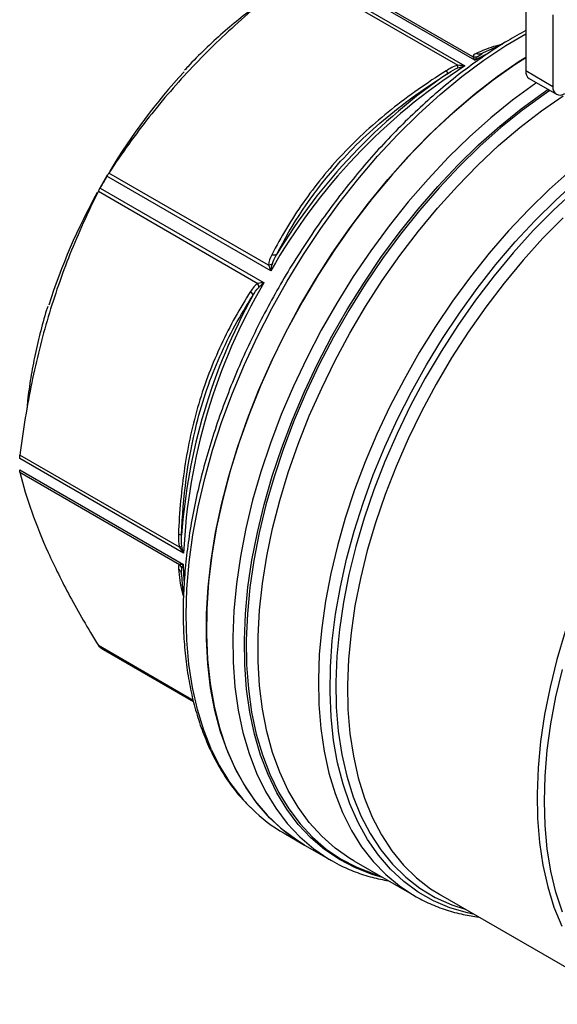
# Model space of a CAD drawing. Header units: inches. Extents: x 0.7 to 32.2, y 0.7 to 24.8.
# Tile 8 of 11: x 23.9 to 25.8, y 19 to 22.5. Entities that reach past the tile are written whole.
import ezdxf

# ---------------------------------------------------------------- set-up
doc = ezdxf.new("R2010")
doc.units = ezdxf.units.IN
doc.header["$LTSCALE"] = 3
doc.header["$MEASUREMENT"] = 0

msp = doc.modelspace()

# ---------------------------------------------------------------- linework, layer by layer
for p, q in [((25.523, 22.3425), (24.9372, 22.6807)), ((25.5157, 22.3551), (24.9454, 22.6844)), ((24.8922, 22.6537), (25.4626, 22.3244)), ((24.9024, 22.6606), (25.4882, 22.3224)), ((25.7052, 22.5615), (25.7052, 22.3043)), ((25.8026, 22.5052), (25.8026, 22.248)), ((25.6194, 22.3994), (25.551, 22.3673)), ((25.523, 22.3425), (25.562, 22.3634)), ((25.5318, 22.3547), (25.5484, 22.3656)), ((25.5471, 22.3654), (25.5448, 22.365)), ((25.5484, 22.3656), (25.551, 22.3673)), ((25.8026, 22.248), (25.7052, 22.3043)), ((25.7174, 22.2772), (25.8148, 22.221)), ((24.7946, 21.5903), (24.2088, 21.9284)), ((24.786, 21.6102), (24.2156, 21.9395)), ((24.178, 21.8743), (24.7484, 21.5451)), ((24.1841, 21.8858), (24.77, 21.5476)), ((24.4827, 20.5808), (23.8969, 20.919)), ((24.4681, 20.602), (23.8978, 20.9312)), ((23.8969, 20.8787), (24.4827, 20.5406)), ((23.8978, 20.8698), (24.4681, 20.5406)), ((24.4753, 20.5071), (24.4765, 20.5269)), ((24.4849, 20.4818), (24.4827, 20.5406)), ((24.4741, 20.5105), (24.4749, 20.5082)), ((24.4752, 20.5039), (24.4753, 20.5071)), ((24.4752, 20.5039), (24.4804, 20.4388)), ((24.5173, 20.0545), (24.178, 20.2503)), ((24.5181, 20.0509), (24.1841, 20.2437)), ((24.1964, 20.2364), (24.5182, 20.0506)), ((24.8421, 19.5795), (24.9145, 19.5377)), ((24.9145, 19.5377), (25.0085, 19.4834)), ((25.0052, 19.4854), (25.0085, 19.4834)), ((25.0906, 19.4815), (25.3066, 19.3568)), ((25.2947, 19.3639), (25.3066, 19.3568)), ((25.3969, 19.3615), (25.4006, 19.3594)), ((25.4006, 19.3594), (26.0778, 18.9684))]:
    msp.add_line(p, q)
at = {"flags": 128}
for points in [[(24.5825, 19.8782), (24.5547, 19.9477), (24.5318, 20.022), (24.5139, 20.1007), (24.5012, 20.1836), (24.4937, 20.2703), (24.4914, 20.3603), (24.4944, 20.4534), (24.5025, 20.549), (24.5159, 20.6468), (24.5344, 20.7463), (24.5579, 20.8472), (24.5864, 20.9489), (24.6196, 21.0511), (24.6576, 21.1532), (24.7001, 21.2549), (24.7469, 21.3556), (24.7978, 21.455), (24.8526, 21.5526), (24.911, 21.648), (24.9729, 21.7407), (25.0379, 21.8304), (25.1057, 21.9167), (25.1761, 21.9992), (25.2487, 22.0775), (25.3233, 22.1512), (25.3994, 22.2202), (25.4768, 22.284), (25.5552, 22.3424), (25.6341, 22.3951), (25.7052, 22.4375)], [(25.7052, 22.3526), (25.6817, 22.3375), (25.603, 22.283), (25.5249, 22.2228), (25.4478, 22.1574), (25.3722, 22.0869), (25.2982, 22.0117), (25.2262, 21.932), (25.1566, 21.8483), (25.0896, 21.761), (25.0256, 21.6703), (24.9648, 21.5766), (24.9074, 21.4805), (24.8538, 21.3823), (24.8042, 21.2825), (24.7587, 21.1814), (24.7176, 21.0795), (24.6811, 20.9774), (24.6493, 20.8753), (24.6224, 20.7738), (24.6004, 20.6733), (24.5835, 20.5742), (24.5718, 20.4771), (24.5653, 20.3822), (24.564, 20.29), (24.5679, 20.201), (24.577, 20.1155), (24.5913, 20.0339), (24.6108, 19.9565), (24.6352, 19.8836), (24.6646, 19.8157), (24.6988, 19.753), (24.7376, 19.6958), (24.7809, 19.6442), (24.8285, 19.5986), (24.8801, 19.5592), (24.9145, 19.5377)], [(24.9145, 19.5377), (24.8903, 19.5525), (24.8379, 19.5908), (24.7895, 19.6352), (24.7454, 19.6857), (24.7057, 19.7419), (24.6707, 19.8036), (24.6404, 19.8705), (24.615, 19.9424), (24.5946, 20.019), (24.5793, 20.0999), (24.5692, 20.1847), (24.5643, 20.2731), (24.5646, 20.3647), (24.5702, 20.4591), (24.5809, 20.5559), (24.5969, 20.6546), (24.6179, 20.7549), (24.6439, 20.8562), (24.6748, 20.9582), (24.7104, 21.0604), (24.7507, 21.1623), (24.7953, 21.2636), (24.8442, 21.3637), (24.8971, 21.4623), (24.9538, 21.5588), (25.0139, 21.6529), (25.0774, 21.7442), (25.1439, 21.8322), (25.213, 21.9166), (25.2845, 21.9971), (25.3582, 22.0732), (25.4335, 22.1446), (25.5104, 22.211), (25.5883, 22.2721), (25.6669, 22.3277), (25.7052, 22.3526)], [(25.744, 22.2619), (25.7364, 22.2566), (25.6579, 22.1993), (25.5803, 22.1365), (25.5039, 22.0685), (25.429, 21.9956), (25.356, 21.9181), (25.2852, 21.8364), (25.2168, 21.7508), (25.1513, 21.6617), (25.0888, 21.5695), (25.0297, 21.4746), (24.9742, 21.3774), (24.9225, 21.2783), (24.875, 21.1778), (24.8317, 21.0762), (24.7928, 20.9742), (24.7587, 20.872), (24.7293, 20.7701), (24.7048, 20.6691), (24.6854, 20.5693), (24.6711, 20.4711), (24.6619, 20.375), (24.658, 20.2815), (24.6593, 20.1908), (24.6659, 20.1035), (24.6776, 20.0199), (24.6945, 19.9403), (24.7164, 19.8652), (24.7434, 19.7948), (24.7752, 19.7294), (24.8117, 19.6694), (24.8528, 19.615), (24.8982, 19.5664), (24.9479, 19.5238), (25.0015, 19.4875), (25.0052, 19.4854)], [(25.1933, 19.4222), (25.1567, 19.4327), (25.0965, 19.4558), (25.0397, 19.4854), (24.9867, 19.5214), (24.9375, 19.5635), (24.8925, 19.6116), (24.8519, 19.6654), (24.8157, 19.7248), (24.7843, 19.7895), (24.7576, 19.8592), (24.7359, 19.9336), (24.7191, 20.0123), (24.7075, 20.0951), (24.7011, 20.1815), (24.6998, 20.2712), (24.7037, 20.3638), (24.7127, 20.4589), (24.7269, 20.5561), (24.7461, 20.6549), (24.7703, 20.7549), (24.7994, 20.8557), (24.8332, 20.9569), (24.8717, 21.0579), (24.9145, 21.1584), (24.9616, 21.2579), (25.0127, 21.3559), (25.0677, 21.4522), (25.1262, 21.5461), (25.188, 21.6374), (25.2529, 21.7256), (25.3205, 21.8103), (25.3906, 21.8911), (25.4629, 21.9678), (25.537, 22.04), (25.6126, 22.1073), (25.6894, 22.1695), (25.7671, 22.2262), (25.7848, 22.2383)], [(25.7913, 22.2346), (25.7708, 22.2206), (25.6934, 22.164), (25.6168, 22.102), (25.5414, 22.0349), (25.4675, 21.9629), (25.3954, 21.8865), (25.3255, 21.8058), (25.2581, 21.7213), (25.1934, 21.6334), (25.1317, 21.5424), (25.0734, 21.4487), (25.0186, 21.3528), (24.9676, 21.255), (24.9206, 21.1558), (24.8779, 21.0556), (24.8396, 20.9548), (24.8059, 20.854), (24.7769, 20.7535), (24.7527, 20.6537), (24.7335, 20.5552), (24.7194, 20.4583), (24.7104, 20.3635), (24.7065, 20.2712), (24.7078, 20.1817), (24.7143, 20.0955), (24.7258, 20.013), (24.7425, 19.9345), (24.7642, 19.8603), (24.7908, 19.7908), (24.8222, 19.7263), (24.8582, 19.6671), (24.8987, 19.6134), (24.9436, 19.5654), (24.9926, 19.5234), (25.0455, 19.4876), (25.1021, 19.4581), (25.1622, 19.435), (25.181, 19.4293)], [(25.0906, 19.4815), (25.0769, 19.4897), (25.0245, 19.5263), (24.976, 19.5692), (24.9318, 19.6181), (24.892, 19.6727), (24.8568, 19.7329), (24.8262, 19.7984), (24.8006, 19.8688), (24.78, 19.9439), (24.7644, 20.0234), (24.754, 20.1068), (24.7488, 20.1938), (24.7488, 20.284), (24.754, 20.3771), (24.7644, 20.4725), (24.78, 20.5699), (24.8006, 20.6689), (24.8262, 20.7689), (24.8568, 20.8696), (24.892, 20.9705), (24.9318, 21.0711), (24.976, 21.171), (25.0245, 21.2698), (25.0769, 21.367), (25.133, 21.4621), (25.1927, 21.5548), (25.2556, 21.6447), (25.3215, 21.7312), (25.39, 21.8142), (25.4609, 21.8931), (25.5338, 21.9676), (25.6084, 22.0374), (25.6845, 22.1022), (25.7615, 22.1617), (25.8393, 22.2156)], [(24.2106, 21.9334), (24.208, 21.9291), (24.1794, 21.8794)], [(25.864, 21.9473), (25.7892, 21.8805), (25.7158, 21.809), (25.6442, 21.7329), (25.5749, 21.6527), (25.5079, 21.5687), (25.4438, 21.4812), (25.3827, 21.3907), (25.3248, 21.2975), (25.2706, 21.2021), (25.2201, 21.1049), (25.1737, 21.0063), (25.1315, 20.9067), (25.0937, 20.8066), (25.0605, 20.7064), (25.032, 20.6066), (25.0084, 20.5076), (24.9897, 20.4098), (24.9761, 20.3137), (24.9675, 20.2197), (24.9641, 20.1282), (24.9659, 20.0396), (24.9728, 19.9543), (24.9848, 19.8727), (25.0019, 19.7951), (25.0239, 19.7219), (25.0509, 19.6535), (25.0826, 19.59), (25.1189, 19.5318), (25.1598, 19.4791), (25.2049, 19.4322), (25.254, 19.3913), (25.2947, 19.3639)], [(25.5215, 19.2895), (25.4967, 19.2949), (25.4346, 19.3132), (25.3758, 19.3381), (25.3205, 19.3696), (25.2691, 19.4074), (25.2217, 19.4513), (25.1786, 19.5012), (25.14, 19.5569), (25.1059, 19.6181), (25.0767, 19.6845), (25.0523, 19.7558), (25.033, 19.8317), (25.0188, 19.9118), (25.0098, 19.9959), (25.006, 20.0835), (25.0074, 20.1741), (25.014, 20.2675), (25.0259, 20.3632), (25.0429, 20.4607), (25.065, 20.5596), (25.092, 20.6595), (25.1239, 20.7599), (25.1604, 20.8603), (25.2015, 20.9604), (25.247, 21.0596), (25.2966, 21.1575), (25.3501, 21.2536), (25.4073, 21.3476), (25.468, 21.4389), (25.5317, 21.5273), (25.5983, 21.6122), (25.6675, 21.6933), (25.7389, 21.7702), (25.8123, 21.8427), (25.8872, 21.9103)], [(25.881, 21.8775), (25.8058, 21.8081), (25.7323, 21.7337), (25.6609, 21.6548), (25.5919, 21.5717), (25.5257, 21.4848), (25.4624, 21.3946), (25.4025, 21.3014), (25.3462, 21.2058), (25.2938, 21.108), (25.2455, 21.0087), (25.2016, 20.9082), (25.1622, 20.807), (25.1275, 20.7057), (25.0978, 20.6046), (25.0731, 20.5043), (25.0535, 20.4052), (25.0392, 20.3078), (25.0302, 20.2126), (25.0266, 20.12), (25.0283, 20.0303), (25.0354, 19.9441), (25.0479, 19.8618), (25.0656, 19.7837), (25.0885, 19.7102), (25.1165, 19.6417), (25.1494, 19.5784), (25.1871, 19.5207), (25.2295, 19.4689), (25.2763, 19.4231), (25.3273, 19.3836), (25.3822, 19.3505), (25.4409, 19.3242), (25.4892, 19.3082)], [(25.8393, 21.7799), (25.7666, 21.7064), (25.696, 21.6284), (25.6278, 21.5462), (25.5622, 21.4603), (25.4997, 21.3711), (25.4404, 21.279), (25.3848, 21.1843), (25.3329, 21.0877), (25.2851, 20.9894), (25.2417, 20.8901), (25.2027, 20.79), (25.1684, 20.6898), (25.1389, 20.5899), (25.1145, 20.4907), (25.0951, 20.3927), (25.0809, 20.2963), (25.072, 20.2021), (25.0684, 20.1105), (25.07, 20.0218), (25.077, 19.9365), (25.0893, 19.8551), (25.1067, 19.7778), (25.1293, 19.7051), (25.157, 19.6373), (25.1895, 19.5746), (25.2268, 19.5175), (25.2686, 19.4662), (25.3148, 19.4208), (25.3652, 19.3817), (25.3969, 19.3615)], [(25.8464, 20.3013), (25.8168, 20.2013), (25.7922, 20.102), (25.7727, 20.0038), (25.7584, 19.9074), (25.7493, 19.813), (25.7456, 19.7212), (25.7472, 19.6324), (25.7541, 19.547), (25.7663, 19.4654), (25.7837, 19.388), (25.8062, 19.3152), (25.8338, 19.2472)], [(25.8362, 19.2977), (25.8132, 19.3687), (25.7952, 19.4442), (25.7823, 19.5239), (25.7746, 19.6073), (25.772, 19.6941), (25.7746, 19.7839), (25.7823, 19.8763), (25.7952, 19.9709), (25.8132, 20.0672), (25.8362, 20.1647)]]:
    msp.add_lwpolyline(points, dxfattribs=at)
for centre, radius, start, end in [((26.6135, 20.5618), 2.0895, 122.585, 150.514), ((26.0982, 20.8161), 2.1935, 137.375, 148.9743), ((26.6091, 20.5645), 2.0962, 124.2708, 148.8283), ((25.7333, 22.3007), 0.0283, 172.7442, 235.9436), ((25.8281, 22.2439), 0.0258, 170.786, 309.2033), ((26.3664, 20.6543), 2.5057, 149.4364, 150.5636), ((26.0891, 20.8068), 2.1902, 150.9604, 162.4466), ((26.5703, 20.4865), 2.0898, 149.4866, 177.4132), ((26.5526, 20.4928), 2.083, 151.0919, 175.8079), ((24.4376, 20.6542), 0.4824, 238.3041, 240.0026), ((25.2143, 20.1556), 0.69, 203.705, 224.9817), ((25.1315, 20.0791), 0.5774, 225.4212, 239.9158)]:
    msp.add_arc(centre, radius, start, end)
for points, knots in [([(24.8922, 22.6537), (24.8183, 22.5977), (24.7513, 22.5429), (24.6267, 22.4323), (24.5692, 22.3767), (24.4603, 22.2617), (24.409, 22.2024), (24.3101, 22.0771), (24.2625, 22.011), (24.2156, 21.9395)], [0, 0, 0, 0, 0.25, 0.25, 0.5, 0.5, 0.75, 0.75, 1, 1, 1, 1]), ([(24.7644, 22.5512), (24.7606, 22.5488), (24.7349, 22.5316), (24.6875, 22.4949), (24.6226, 22.4413), (24.5592, 22.3823), (24.5137, 22.3374), (24.4901, 22.311), (24.4864, 22.307)], [0, 0, 0, 0, 0.038783, 0.268693, 0.498573, 0.72842, 0.958235, 1, 1, 1, 1]), ([(25.7052, 22.4487), (25.6839, 22.4369), (25.6376, 22.4112), (25.5664, 22.3651), (25.492, 22.312), (25.4183, 22.2538), (25.3458, 22.1911), (25.2745, 22.1239), (25.2049, 22.0526), (25.1372, 21.9774), (25.0716, 21.8986), (25.0084, 21.8166), (24.9478, 21.7316), (24.89, 21.644), (24.8353, 21.554), (24.7839, 21.4622), (24.736, 21.3687), (24.6917, 21.274), (24.6513, 21.1784), (24.6148, 21.0823), (24.5825, 20.986), (24.5544, 20.89), (24.5307, 20.7945), (24.5114, 20.7), (24.4967, 20.6067), (24.4866, 20.5151), (24.4812, 20.4255), (24.4805, 20.3383), (24.4845, 20.2537), (24.4933, 20.1722), (24.5067, 20.0939), (24.5249, 20.0193), (24.5476, 19.9487), (24.5749, 19.8824), (24.6066, 19.8205), (24.6426, 19.7636), (24.6807, 19.7135), (24.7088, 19.685), (24.7218, 19.6717)], [0, 0, 0, 0, 0.023795, 0.051838, 0.079877, 0.107909, 0.135932, 0.163947, 0.191954, 0.219953, 0.247945, 0.275932, 0.303915, 0.331894, 0.359872, 0.38785, 0.415828, 0.443808, 0.471792, 0.49978, 0.527774, 0.555775, 0.583784, 0.611803, 0.639832, 0.667872, 0.695923, 0.723984, 0.752054, 0.780127, 0.808198, 0.836256, 0.864288, 0.892279, 0.920212, 0.948067, 0.97583, 1, 1, 1, 1]), ([(25.6223, 22.4001), (25.6112, 22.3972), (25.5755, 22.3879), (25.5472, 22.3752), (25.5277, 22.3664)], [0, 0, 0, 0, 0.310358, 1, 1, 1, 1]), ([(25.523, 22.3425), (25.5231, 22.3426), (25.5232, 22.3427), (25.5261, 22.3475), (25.529, 22.3515), (25.5318, 22.3547)], [-0.00172986, -0.00172986, -0.00172986, -0.00172986, 0, 0, 0.08505877, 0.08505877, 0.08505877, 0.08505877]), ([(25.5448, 22.365), (25.5431, 22.3647), (25.5394, 22.364), (25.5336, 22.3644), (25.5296, 22.3658), (25.5277, 22.3664)], [0, 0, 0, 0, 0.30354, 0.651857, 1, 1, 1, 1]), ([(25.463, 22.315), (25.471, 22.318), (25.4794, 22.3205), (25.4878, 22.3223), (25.488, 22.3223), (25.4882, 22.3224)], [-0.08678855, -0.08678855, -0.08678855, -0.08678855, -0.00172038, -0.00172038, 0, 0, 0, 0]), ([(25.4206, 22.3046), (25.3529, 22.262), (25.287, 22.2158), (25.1631, 22.1169), (25.1053, 22.0642), (24.9998, 21.9529), (24.9523, 21.8941), (24.8675, 21.7728), (24.8302, 21.7103), (24.7979, 21.6473)], [0, 0, 0, 0, 0.25, 0.25, 0.5, 0.5, 0.75, 0.75, 1, 1, 1, 1]), ([(24.8156, 21.6495), (24.87, 21.7559), (24.9844, 21.9305), (25.2041, 22.1433), (25.3523, 22.2487), (25.4287, 22.2968)], [0, 0, 0, 0, 1.05204, 1.7534, 2.45476, 2.45476, 2.45476, 2.45476]), ([(24.178, 21.8743), (24.1395, 21.7979), (24.106, 21.7237), (24.0469, 21.5754), (24.0213, 21.5013), (23.9761, 21.3495), (23.9567, 21.2718), (23.9233, 21.1087), (23.9093, 21.0232), (23.8978, 20.9312)], [0, 0, 0, 0, 0.25, 0.25, 0.5, 0.5, 0.75, 0.75, 1, 1, 1, 1]), ([(24.7946, 21.5903), (24.7946, 21.5904), (24.7947, 21.5906), (24.796, 21.5991), (24.7978, 21.6074), (24.7998, 21.615)], [-0.00172038, -0.00172038, -0.00172038, -0.00172038, 0, 0, 0.08506817, 0.08506817, 0.08506817, 0.08506817]), ([(24.7511, 21.5307), (24.7567, 21.5363), (24.763, 21.5419), (24.7697, 21.5473), (24.7698, 21.5475), (24.77, 21.5476)], [-0.08678856, -0.08678856, -0.08678856, -0.08678856, -0.00172138, -0.00172138, 0, 0, 0, 0]), ([(24.7222, 21.5162), (24.6838, 21.4567), (24.6481, 21.393), (24.5854, 21.2588), (24.5585, 21.1883), (24.5148, 21.0413), (24.4981, 20.9647), (24.4744, 20.8081), (24.4673, 20.7282), (24.4643, 20.6482)], [0, 0, 0, 0, 0.25, 0.25, 0.5, 0.5, 0.75, 0.75, 1, 1, 1, 1]), ([(24.4752, 20.6451), (24.4803, 20.7805), (24.5085, 21.0057), (24.6064, 21.2885), (24.6858, 21.4329), (24.7291, 21.4998)], [0, 0, 0, 0, 1.052053, 1.753421, 2.45479, 2.45479, 2.45479, 2.45479]), ([(23.9969, 21.4621), (23.9956, 21.4582), (23.9849, 21.4257), (23.9687, 21.365), (23.9489, 21.2805), (23.9343, 21.1974), (23.9257, 21.1371), (23.9236, 21.1053), (23.9232, 21.1001)], [0, 0, 0, 0, 0.031888, 0.262451, 0.493047, 0.723681, 0.954358, 1, 1, 1, 1]), ([(23.8978, 20.8698), (23.9093, 20.8223), (23.9233, 20.7755), (23.9567, 20.6806), (23.9761, 20.6326), (24.0213, 20.5329), (24.0469, 20.4812), (24.106, 20.3715), (24.1395, 20.3134), (24.178, 20.2503)], [0, 0, 0, 0, 0.25, 0.25, 0.5, 0.5, 0.75, 0.75, 1, 1, 1, 1]), ([(24.4827, 20.5808), (24.4826, 20.581), (24.4826, 20.5811), (24.4799, 20.5894), (24.4779, 20.5979), (24.4765, 20.6063)], [-0.00172138, -0.00172138, -0.00172138, -0.00172138, 0, 0, 0.08506717, 0.08506717, 0.08506717, 0.08506717]), ([(24.4643, 20.5246), (24.4658, 20.5232), (24.469, 20.5205), (24.4723, 20.5156), (24.4735, 20.5121), (24.474, 20.5105)], [0, 0, 0, 0, 0.348096, 0.696365, 1, 1, 1, 1]), ([(24.4643, 20.5246), (24.4667, 20.4977), (24.4694, 20.4673), (24.4807, 20.4308), (24.4821, 20.4265)], [0, 0, 0, 0, 0.882999, 1, 1, 1, 1]), ([(24.4765, 20.5269), (24.4779, 20.5309), (24.4799, 20.5354), (24.4826, 20.5404), (24.4826, 20.5405), (24.4827, 20.5406)], [-0.08678855, -0.08678855, -0.08678855, -0.08678855, -0.00172038, -0.00172038, 0, 0, 0, 0]), ([(25.0053, 19.4862), (25.0163, 19.4797), (25.0452, 19.4625), (25.0957, 19.4411), (25.1547, 19.4213), (25.1956, 19.4134), (25.2153, 19.4095)], [0, 0, 0, 0, 0.171224, 0.453735, 0.736396, 1, 1, 1, 1]), ([(25.2942, 19.3649), (25.2985, 19.362), (25.3201, 19.3477), (25.3623, 19.3276), (25.4206, 19.305), (25.4791, 19.2889), (25.5189, 19.2831), (25.5375, 19.2803)], [0, 0, 0, 0, 0.060239, 0.302896, 0.545483, 0.788458, 1, 1, 1, 1])]:
    msp.add_open_spline(points, degree=3, knots=knots)
for points in [[(25.5277, 22.3664), (25.5214, 22.3635), (25.5161, 22.3601), (25.5157, 22.3551)], [(25.5157, 22.3551), (25.5181, 22.3517), (25.5206, 22.3474), (25.523, 22.3425)], [(25.5318, 22.3547), (25.5265, 22.3536), (25.5209, 22.3537), (25.5157, 22.3551)], [(25.4626, 22.3244), (25.4477, 22.3206), (25.4336, 22.3128), (25.4206, 22.3046)], [(25.4287, 22.2968), (25.4401, 22.304), (25.4518, 22.3108), (25.463, 22.315)], [(25.463, 22.315), (25.4632, 22.317), (25.4631, 22.3203), (25.4626, 22.3244)], [(25.4882, 22.3224), (25.4796, 22.3237), (25.4708, 22.3244), (25.4626, 22.3244)], [(25.4206, 22.3046), (25.4247, 22.2993), (25.4278, 22.2964), (25.4287, 22.2968)], [(24.2088, 21.9284), (24.2111, 21.9323), (24.2134, 21.936), (24.2156, 21.9395)], [(24.178, 21.8743), (24.1799, 21.878), (24.1819, 21.8818), (24.1841, 21.8858)], [(24.7979, 21.6473), (24.7917, 21.6352), (24.7863, 21.6224), (24.786, 21.6102)], [(24.7979, 21.6473), (24.8056, 21.6458), (24.8122, 21.6466), (24.8156, 21.6495)], [(24.7998, 21.615), (24.8027, 21.6256), (24.8089, 21.6377), (24.8156, 21.6495)], [(24.786, 21.6102), (24.7912, 21.611), (24.796, 21.6127), (24.7998, 21.615)], [(24.786, 21.6102), (24.7884, 21.604), (24.7913, 21.5972), (24.7946, 21.5903)], [(24.7484, 21.5451), (24.7379, 21.5387), (24.7296, 21.5277), (24.7222, 21.5162)], [(24.77, 21.5476), (24.7623, 21.5469), (24.7549, 21.5461), (24.7484, 21.5451)], [(24.7511, 21.5307), (24.7512, 21.5351), (24.7503, 21.5401), (24.7484, 21.5451)], [(24.7222, 21.5162), (24.7274, 21.5103), (24.7299, 21.5041), (24.7291, 21.4998)], [(24.7291, 21.4998), (24.736, 21.5115), (24.7434, 21.5229), (24.7511, 21.5307)], [(23.8969, 20.919), (23.8969, 20.9227), (23.8972, 20.9269), (23.8978, 20.9312)], [(23.8978, 20.8698), (23.8972, 20.8721), (23.8969, 20.8751), (23.8969, 20.8787)], [(24.4643, 20.6482), (24.4637, 20.6328), (24.464, 20.6168), (24.4681, 20.602)], [(24.4643, 20.6482), (24.4709, 20.6473), (24.475, 20.6461), (24.4752, 20.6451)], [(24.4765, 20.6063), (24.4745, 20.6181), (24.4746, 20.6317), (24.4752, 20.6451)], [(24.4681, 20.602), (24.472, 20.6036), (24.4749, 20.6051), (24.4765, 20.6063)], [(24.4681, 20.602), (24.4722, 20.5948), (24.4772, 20.5876), (24.4827, 20.5808)], [(24.4681, 20.5406), (24.464, 20.5378), (24.4637, 20.5314), (24.4643, 20.5246)], [(24.4827, 20.5406), (24.4772, 20.5402), (24.4722, 20.5402), (24.4681, 20.5406)], [(24.4765, 20.5269), (24.4749, 20.532), (24.472, 20.5368), (24.4681, 20.5406)], [(24.1841, 20.2437), (24.1819, 20.2451), (24.1799, 20.2473), (24.178, 20.2503)]]:
    msp.add_open_spline(points, degree=3)

doc.saveas('drawing.dxf')
